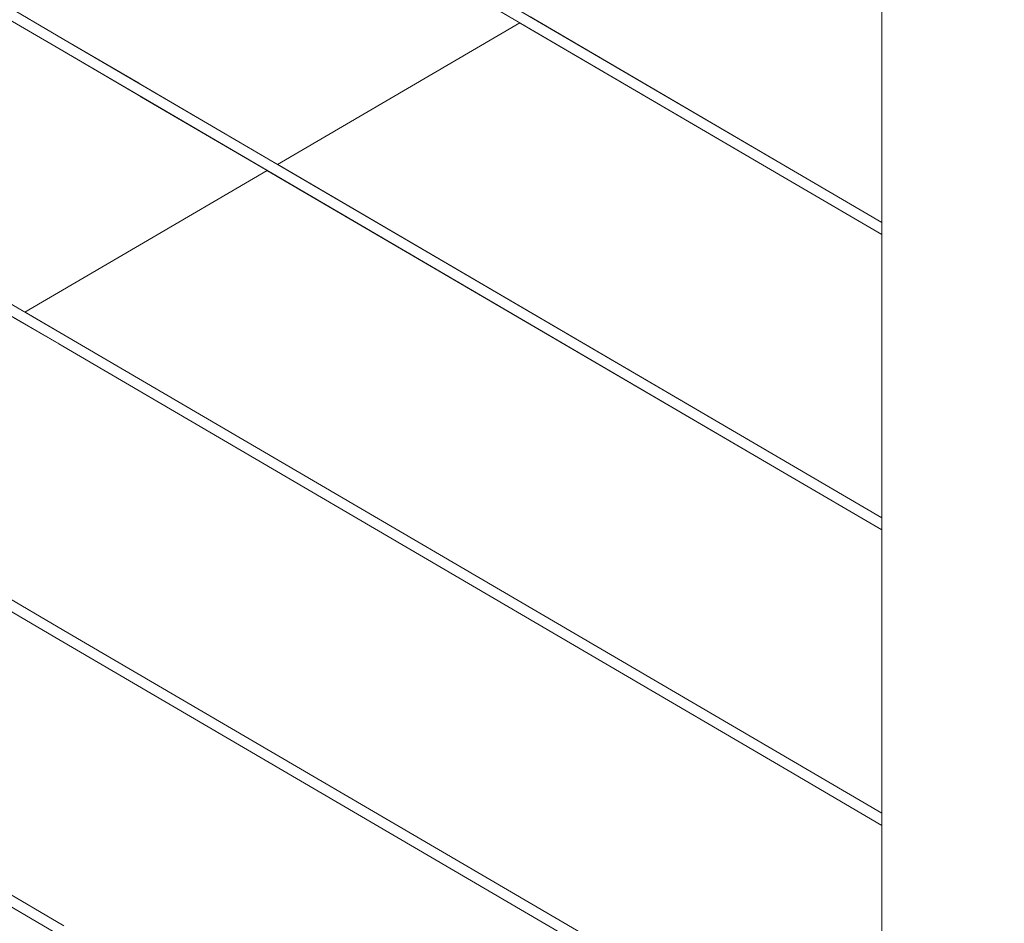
# Model space of a CAD drawing. Header units: millimetres. Extents: x -126680 to -83680, y 18016 to 39016.
# Tile 84 of 121: x -109725 to -109347, y 30888 to 31234. Entities that reach past the tile are written whole.
import ezdxf

# ---------------------------------------------------------------- set-up
doc = ezdxf.new("R2010")
doc.units = ezdxf.units.MM
doc.header["$MEASUREMENT"] = 0
doc.linetypes.add('Wipeout_Contour', pattern=[1000, 0, -1000])
doc.layers.add('Nowe_Konstrukcja - Schody', color=7, linetype='Continuous')
doc.layers.add('Nowe_Konstrukcja - Ściany zew', color=7, linetype='Continuous')
doc.layers.add('Nowe_Konstrukcja - Schody_Nr_pióra__101', color=250, linetype='Continuous', lineweight=13, true_color=0x333333)
doc.layers.add('Nowe_Konstrukcja - Schody_Nr_pióra__3', color=7, linetype='Continuous', lineweight=13)

msp = doc.modelspace()

# ---------------------------------------------------------------- wipeouts: each hides what was drawn before it
at = {"color": 254, "linetype": 'Wipeout_Contour', "lineweight": 0, "ltscale": 4085711.190507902}
msp.add_wipeout([(-109958.98, 30984.27), (-110019.94, 30948.64), (-109988.98, 30948.64), (-109988.98, 30888.64), (-110018.98, 30888.64), (-110018.98, 30785.01), (-109708.98, 30785.01), (-109708.98, 30725.01), (-109738.98, 30725.01), (-109738.98, 30621.37), (-109428.98, 30621.37), (-109428.98, 30561.37), (-109458.98, 30561.37), (-109458.98, 30457.73), (-109148.98, 30457.73), (-109148.98, 30397.73), (-109178.98, 30397.73), (-109178.98, 30294.1), (-108868.98, 30294.1), (-108868.98, 30234.1), (-108898.98, 30234.1), (-108898.98, 30130.46), (-108588.98, 30130.46), (-108588.98, 30070.46), (-108618.98, 30070.46), (-108618.98, 29966.83), (-108443.98, 29966.83), (-108443.98, 30143.41), (-108869.99, 30392.37), (-109149.99, 30556.01), (-109343.98, 30669.38), (-109343.98, 30457.74), (-109393.98, 30457.74), (-109393.98, 30698.6), (-109709.99, 30883.28), (-109920.89, 31006.53)], dxfattribs=at).dxf.layer = 'Nowe_Konstrukcja - Ściany zew'

# ---------------------------------------------------------------- next in the draw order: wipeouts: each hides what was drawn before it
at = {"color": 254, "linetype": 'Wipeout_Contour', "lineweight": 0, "ltscale": 569585.228645}
msp.add_wipeout([(-109823.92, 31063.2), (-109916.92, 31008.85), (-109708.98, 30887.33), (-109393.98, 30703.24), (-109393.98, 30811.94)], dxfattribs=at).dxf.layer = 'Nowe_Konstrukcja - Ściany zew'

# ---------------------------------------------------------------- next in the draw order: wipeouts: each hides what was drawn before it
at = {"color": 254, "linetype": 'Wipeout_Contour', "lineweight": 0, "ltscale": 455517.001151}
msp.add_wipeout([(-109726.96, 31119.87), (-109819.96, 31065.52), (-109393.98, 30816.57), (-109393.98, 30925.27)], dxfattribs=at).dxf.layer = 'Nowe_Konstrukcja - Ściany zew'

# ---------------------------------------------------------------- next in the draw order: wipeouts: each hides what was drawn before it
at = {"color": 254, "linetype": 'Wipeout_Contour', "lineweight": 0, "ltscale": 569438.946021}
msp.add_wipeout([(-109722.99, 31122.18), (-109393.98, 30929.9), (-109393.98, 31038.6), (-109629.99, 31176.53), (-109678.98, 31147.9)], dxfattribs=at).dxf.layer = 'Nowe_Konstrukcja - Ściany zew'

# ---------------------------------------------------------------- next in the draw order: wipeouts: each hides what was drawn before it
at = {"color": 254, "linetype": 'Wipeout_Contour', "lineweight": 0, "ltscale": 456523.2543}
msp.add_wipeout([(-109709.99, 30883.28), (-109709.69, 30883.79), (-109989.69, 31047.43), (-109989.99, 31046.92)], dxfattribs=at).dxf.layer = 'Nowe_Konstrukcja - Schody'
at = {"color": 254, "linetype": 'Wipeout_Contour', "lineweight": 0, "ltscale": 455329.57522}
msp.add_wipeout([(-109626.03, 31178.85), (-109393.98, 31043.24), (-109393.98, 31151.94), (-109533.03, 31233.2)], dxfattribs=at).dxf.layer = 'Nowe_Konstrukcja - Ściany zew'

# ---------------------------------------------------------------- next in the draw order: wipeouts: each hides what was drawn before it
at = {"color": 254, "linetype": 'Wipeout_Contour', "lineweight": 0, "ltscale": 456520.826703}
msp.add_wipeout([(-109988.27, 31049.87), (-109988.98, 31048.65), (-109708.98, 30885.01), (-109708.27, 30886.23)], dxfattribs=at).dxf.layer = 'Nowe_Konstrukcja - Schody'
at = {"color": 254, "linetype": 'Wipeout_Contour', "lineweight": 0, "ltscale": 455236.559387}
msp.add_wipeout([(-109529.07, 31235.52), (-109393.98, 31156.57), (-109393.98, 31265.27), (-109436.07, 31289.87)], dxfattribs=at).dxf.layer = 'Nowe_Konstrukcja - Ściany zew'

# ---------------------------------------------------------------- next in the draw order: wipeouts: each hides what was drawn before it
at = {"color": 254, "linetype": 'Wipeout_Contour', "lineweight": 0, "ltscale": 454683.805374}
msp.add_wipeout([(-109393.98, 30457.74), (-109343.98, 30457.74), (-109343.98, 31486.31), (-109393.98, 31486.31)], dxfattribs=at).dxf.layer = 'Nowe_Konstrukcja - Schody'
at = {"color": 254, "linetype": 'Wipeout_Contour', "lineweight": 0, "ltscale": 456519.821206}
msp.add_wipeout([(-109987.97, 31050.37), (-109988.27, 31049.87), (-109708.27, 30886.23), (-109707.97, 30886.74)], dxfattribs=at).dxf.layer = 'Nowe_Konstrukcja - Schody'

# ---------------------------------------------------------------- next in the draw order: wipeouts: each hides what was drawn before it
at = {"color": 254, "linetype": 'Wipeout_Contour', "lineweight": 0, "ltscale": 455390.686116}
msp.add_wipeout([(-109709.69, 30997.12), (-109709.99, 30996.62), (-109429.99, 30832.98), (-109429.69, 30833.49)], dxfattribs=at).dxf.layer = 'Nowe_Konstrukcja - Schody'

# ---------------------------------------------------------------- next in the draw order: wipeouts: each hides what was drawn before it
at = {"color": 254, "linetype": 'Wipeout_Contour', "lineweight": 0, "ltscale": 455388.260774}
msp.add_wipeout([(-109428.98, 30834.71), (-109428.27, 30835.93), (-109708.27, 30999.56), (-109708.98, 30998.34)], dxfattribs=at).dxf.layer = 'Nowe_Konstrukcja - Schody'

# ---------------------------------------------------------------- next in the draw order: wipeouts: each hides what was drawn before it
at = {"color": 254, "linetype": 'Wipeout_Contour', "lineweight": 0, "ltscale": 455387.256205}
msp.add_wipeout([(-109428.27, 30835.93), (-109427.97, 30836.43), (-109707.97, 31000.07), (-109708.27, 30999.56)], dxfattribs=at).dxf.layer = 'Nowe_Konstrukcja - Schody'

# ---------------------------------------------------------------- next in the draw order: wipeouts: each hides what was drawn before it
at = {"color": 254, "linetype": 'Wipeout_Contour', "lineweight": 0, "ltscale": 456646.458489}
msp.add_wipeout([(-109709.99, 30996.62), (-109709.69, 30997.12), (-109989.69, 31160.76), (-109989.99, 31160.25)], dxfattribs=at).dxf.layer = 'Nowe_Konstrukcja - Schody'
at = {"color": 254, "linetype": 'Wipeout_Contour', "lineweight": 0, "ltscale": 454805.601366}
msp.add_wipeout([(-109429.99, 30946.31), (-109393.98, 30925.27), (-109393.98, 30925.95), (-109429.69, 30946.82)], dxfattribs=at).dxf.layer = 'Nowe_Konstrukcja - Schody'

# ---------------------------------------------------------------- next in the draw order: wipeouts: each hides what was drawn before it
at = {"color": 254, "linetype": 'Wipeout_Contour', "lineweight": 0, "ltscale": 456644.039824}
msp.add_wipeout([(-109988.27, 31163.2), (-109988.98, 31161.98), (-109708.98, 30998.34), (-109708.27, 30999.56)], dxfattribs=at).dxf.layer = 'Nowe_Konstrukcja - Schody'
at = {"color": 254, "linetype": 'Wipeout_Contour', "lineweight": 0, "ltscale": 454805.927746}
msp.add_wipeout([(-109428.98, 30948.04), (-109393.98, 30927.59), (-109393.98, 30929.22), (-109428.27, 30949.26)], dxfattribs=at).dxf.layer = 'Nowe_Konstrukcja - Schody'

# ---------------------------------------------------------------- next in the draw order: wipeouts: each hides what was drawn before it
at = {"color": 254, "linetype": 'Wipeout_Contour', "lineweight": 0, "ltscale": 456643.038027}
msp.add_wipeout([(-109987.97, 31163.71), (-109988.27, 31163.2), (-109708.27, 30999.56), (-109707.97, 31000.07)], dxfattribs=at).dxf.layer = 'Nowe_Konstrukcja - Schody'
at = {"color": 254, "linetype": 'Wipeout_Contour', "lineweight": 0, "ltscale": 454806.042569}
msp.add_wipeout([(-109428.27, 30949.26), (-109393.98, 30929.22), (-109393.98, 30929.9), (-109427.97, 30949.77)], dxfattribs=at).dxf.layer = 'Nowe_Konstrukcja - Schody'

# ---------------------------------------------------------------- next in the draw order: wipeouts: each hides what was drawn before it
at = {"color": 254, "linetype": 'Wipeout_Contour', "lineweight": 0, "ltscale": 455513.996384}
msp.add_wipeout([(-109709.69, 31110.46), (-109709.99, 31109.95), (-109429.99, 30946.31), (-109429.69, 30946.82)], dxfattribs=at).dxf.layer = 'Nowe_Konstrukcja - Schody'

# ---------------------------------------------------------------- next in the draw order: wipeouts: each hides what was drawn before it
at = {"color": 254, "linetype": 'Wipeout_Contour', "lineweight": 0, "ltscale": 455511.579997}
msp.add_wipeout([(-109428.98, 30948.04), (-109428.27, 30949.26), (-109708.27, 31112.9), (-109708.98, 31111.68)], dxfattribs=at).dxf.layer = 'Nowe_Konstrukcja - Schody'

# ---------------------------------------------------------------- next in the draw order: linework, layer by layer
at = {"layer": 'Nowe_Konstrukcja - Schody_Nr_pióra__101', "color": 250, "linetype": 'Continuous', "lineweight": 13, "true_color": 0x333333}
msp.add_line((-109393.98, 30925.27), (-109429.99, 30946.31), dxfattribs=at)

# ---------------------------------------------------------------- next in the draw order: wipeouts: each hides what was drawn before it
at = {"color": 254, "linetype": 'Wipeout_Contour', "lineweight": 0, "ltscale": 455510.579137}
msp.add_wipeout([(-109428.27, 30949.26), (-109427.97, 30949.77), (-109707.97, 31113.4), (-109708.27, 31112.9)], dxfattribs=at).dxf.layer = 'Nowe_Konstrukcja - Schody'

# ---------------------------------------------------------------- next in the draw order: linework, layer by layer
at = {"layer": 'Nowe_Konstrukcja - Schody_Nr_pióra__101', "color": 250, "linetype": 'Continuous', "lineweight": 13, "true_color": 0x333333}
for p, q in [((-109709.99, 30883.28), (-109989.99, 31046.92)), ((-109707.97, 30886.74), (-109987.97, 31050.37)), ((-109427.97, 30836.43), (-109707.97, 31000.07)), ((-109429.99, 30832.98), (-109709.99, 30996.62)), ((-109393.98, 30929.9), (-109427.97, 30949.77))]:
    msp.add_line(p, q, dxfattribs=at)

# ---------------------------------------------------------------- next in the draw order: wipeouts: each hides what was drawn before it
at = {"color": 254, "linetype": 'Wipeout_Contour', "lineweight": 0, "ltscale": 456770.07937}
msp.add_wipeout([(-109709.99, 31109.95), (-109709.69, 31110.46), (-109989.69, 31274.09), (-109989.99, 31273.59)], dxfattribs=at).dxf.layer = 'Nowe_Konstrukcja - Schody'
at = {"color": 254, "linetype": 'Wipeout_Contour', "lineweight": 0, "ltscale": 454929.154299}
msp.add_wipeout([(-109429.99, 31059.65), (-109393.98, 31038.6), (-109393.98, 31039.28), (-109429.69, 31060.15)], dxfattribs=at).dxf.layer = 'Nowe_Konstrukcja - Schody'

# ---------------------------------------------------------------- next in the draw order: wipeouts: each hides what was drawn before it
at = {"color": 254, "linetype": 'Wipeout_Contour', "lineweight": 0, "ltscale": 456767.669634}
msp.add_wipeout([(-109988.27, 31276.53), (-109988.98, 31275.31), (-109708.98, 31111.68), (-109708.27, 31112.9)], dxfattribs=at).dxf.layer = 'Nowe_Konstrukcja - Schody'
at = {"color": 254, "linetype": 'Wipeout_Contour', "lineweight": 0, "ltscale": 454929.490325}
msp.add_wipeout([(-109428.98, 31061.37), (-109393.98, 31040.92), (-109393.98, 31042.56), (-109428.27, 31062.59)], dxfattribs=at).dxf.layer = 'Nowe_Konstrukcja - Schody'

# ---------------------------------------------------------------- next in the draw order: wipeouts: each hides what was drawn before it
at = {"color": 254, "linetype": 'Wipeout_Contour', "lineweight": 0, "ltscale": 456766.671536}
msp.add_wipeout([(-109987.97, 31277.04), (-109988.27, 31276.53), (-109708.27, 31112.9), (-109707.97, 31113.4)], dxfattribs=at).dxf.layer = 'Nowe_Konstrukcja - Schody'
at = {"color": 254, "linetype": 'Wipeout_Contour', "lineweight": 0, "ltscale": 454929.609135}
msp.add_wipeout([(-109428.27, 31062.59), (-109393.98, 31042.56), (-109393.98, 31043.24), (-109427.97, 31063.1)], dxfattribs=at).dxf.layer = 'Nowe_Konstrukcja - Schody'

# ---------------------------------------------------------------- next in the draw order: wipeouts: each hides what was drawn before it
at = {"color": 254, "linetype": 'Wipeout_Contour', "lineweight": 0, "ltscale": 455637.724322}
msp.add_wipeout([(-109709.69, 31223.79), (-109709.99, 31223.28), (-109429.99, 31059.65), (-109429.69, 31060.15)], dxfattribs=at).dxf.layer = 'Nowe_Konstrukcja - Schody'

# ---------------------------------------------------------------- next in the draw order: wipeouts: each hides what was drawn before it
at = {"color": 254, "linetype": 'Wipeout_Contour', "lineweight": 0, "ltscale": 455635.316886}
msp.add_wipeout([(-109428.98, 31061.37), (-109428.27, 31062.59), (-109708.27, 31226.23), (-109708.98, 31225.01)], dxfattribs=at).dxf.layer = 'Nowe_Konstrukcja - Schody'

# ---------------------------------------------------------------- next in the draw order: linework, layer by layer
at = {"layer": 'Nowe_Konstrukcja - Schody_Nr_pióra__101', "color": 250, "linetype": 'Continuous', "lineweight": 13, "true_color": 0x333333}
msp.add_line((-109393.98, 31038.6), (-109429.99, 31059.65), dxfattribs=at)

# ---------------------------------------------------------------- next in the draw order: wipeouts: each hides what was drawn before it
at = {"color": 254, "linetype": 'Wipeout_Contour', "lineweight": 0, "ltscale": 455634.319735}
msp.add_wipeout([(-109428.27, 31062.59), (-109427.97, 31063.1), (-109707.97, 31226.74), (-109708.27, 31226.23)], dxfattribs=at).dxf.layer = 'Nowe_Konstrukcja - Schody'

# ---------------------------------------------------------------- next in the draw order: linework, layer by layer
at = {"layer": 'Nowe_Konstrukcja - Schody_Nr_pióra__101', "color": 250, "linetype": 'Continuous', "lineweight": 13, "true_color": 0x333333}
for p, q in [((-109427.97, 30949.77), (-109707.97, 31113.4)), ((-109429.99, 30946.31), (-109709.99, 31109.95)), ((-109393.98, 31043.24), (-109427.97, 31063.1))]:
    msp.add_line(p, q, dxfattribs=at)

# ---------------------------------------------------------------- next in the draw order: wipeouts: each hides what was drawn before it
at = {"color": 254, "linetype": 'Wipeout_Contour', "lineweight": 0, "ltscale": 456894.116604}
msp.add_wipeout([(-109709.99, 31223.28), (-109709.69, 31223.79), (-109989.69, 31387.43), (-109989.99, 31386.92)], dxfattribs=at).dxf.layer = 'Nowe_Konstrukcja - Schody'
at = {"color": 254, "linetype": 'Wipeout_Contour', "lineweight": 0, "ltscale": 455053.125298}
msp.add_wipeout([(-109429.99, 31172.98), (-109393.98, 31151.94), (-109393.98, 31152.61), (-109429.69, 31173.49)], dxfattribs=at).dxf.layer = 'Nowe_Konstrukcja - Schody'

# ---------------------------------------------------------------- next in the draw order: wipeouts: each hides what was drawn before it
at = {"color": 254, "linetype": 'Wipeout_Contour', "lineweight": 0, "ltscale": 456891.715795}
msp.add_wipeout([(-109988.27, 31389.87), (-109988.98, 31388.65), (-109708.98, 31225.01), (-109708.27, 31226.23)], dxfattribs=at).dxf.layer = 'Nowe_Konstrukcja - Schody'
at = {"color": 254, "linetype": 'Wipeout_Contour', "lineweight": 0, "ltscale": 455053.470973}
msp.add_wipeout([(-109428.98, 31174.71), (-109393.98, 31154.25), (-109393.98, 31155.89), (-109428.27, 31175.93)], dxfattribs=at).dxf.layer = 'Nowe_Konstrukcja - Schody'

# ---------------------------------------------------------------- next in the draw order: wipeouts: each hides what was drawn before it
at = {"color": 254, "linetype": 'Wipeout_Contour', "lineweight": 0, "ltscale": 456890.721394}
msp.add_wipeout([(-109987.97, 31390.37), (-109988.27, 31389.87), (-109708.27, 31226.23), (-109707.97, 31226.74)], dxfattribs=at).dxf.layer = 'Nowe_Konstrukcja - Schody'
at = {"color": 254, "linetype": 'Wipeout_Contour', "lineweight": 0, "ltscale": 455053.593772}
msp.add_wipeout([(-109428.27, 31175.93), (-109393.98, 31155.89), (-109393.98, 31156.57), (-109427.97, 31176.43)], dxfattribs=at).dxf.layer = 'Nowe_Konstrukcja - Schody'

# ---------------------------------------------------------------- next in the draw order: linework, layer by layer
at = {"layer": 'Nowe_Konstrukcja - Schody_Nr_pióra__101', "color": 250, "linetype": 'Continuous', "lineweight": 13, "true_color": 0x333333}
msp.add_line((-109393.98, 30457.74), (-109393.98, 31486.31), dxfattribs=at)

# ---------------------------------------------------------------- next in the draw order: wipeouts: each hides what was drawn before it
at = {"color": 254, "linetype": 'Wipeout_Contour', "lineweight": 0, "ltscale": 455761.86959}
msp.add_wipeout([(-109709.69, 31337.12), (-109709.99, 31336.62), (-109429.99, 31172.98), (-109429.69, 31173.49)], dxfattribs=at).dxf.layer = 'Nowe_Konstrukcja - Schody'

# ---------------------------------------------------------------- next in the draw order: wipeouts: each hides what was drawn before it
at = {"color": 254, "linetype": 'Wipeout_Contour', "lineweight": 0, "ltscale": 455759.471103}
msp.add_wipeout([(-109428.98, 31174.71), (-109428.27, 31175.93), (-109708.27, 31339.56), (-109708.98, 31338.34)], dxfattribs=at).dxf.layer = 'Nowe_Konstrukcja - Schody'

# ---------------------------------------------------------------- next in the draw order: linework, layer by layer
at = {"layer": 'Nowe_Konstrukcja - Schody_Nr_pióra__101', "color": 250, "linetype": 'Continuous', "lineweight": 13, "true_color": 0x333333}
msp.add_line((-109393.98, 31151.94), (-109429.99, 31172.98), dxfattribs=at)

# ---------------------------------------------------------------- next in the draw order: wipeouts: each hides what was drawn before it
at = {"color": 254, "linetype": 'Wipeout_Contour', "lineweight": 0, "ltscale": 455758.477658}
msp.add_wipeout([(-109428.27, 31175.93), (-109427.97, 31176.43), (-109707.97, 31340.07), (-109708.27, 31339.56)], dxfattribs=at).dxf.layer = 'Nowe_Konstrukcja - Schody'

# ---------------------------------------------------------------- next in the draw order: linework, layer by layer
at = {"layer": 'Nowe_Konstrukcja - Schody_Nr_pióra__101', "color": 250, "linetype": 'Continuous', "lineweight": 13, "true_color": 0x333333}
msp.add_line((-109393.98, 31156.57), (-109427.97, 31176.43), dxfattribs=at)

# ---------------------------------------------------------------- next in the draw order: wipeouts: each hides what was drawn before it
at = {"color": 254, "linetype": 'Wipeout_Contour', "lineweight": 0, "ltscale": 570972.28773}
msp.add_wipeout([(-109783.46, 31379.55), (-109958.98, 31379.55), (-109958.98, 31373.43), (-109678.98, 31209.79), (-109678.98, 31318.49)], dxfattribs=at).dxf.layer = 'Nowe_Konstrukcja - Schody'

# ---------------------------------------------------------------- next in the draw order: wipeouts: each hides what was drawn before it
at = {"color": 254, "linetype": 'Wipeout_Contour', "lineweight": 0, "ltscale": 570761.436851}
msp.add_wipeout([(-109958.98, 31368.8), (-109958.98, 31260.1), (-109722.99, 31122.18), (-109678.98, 31147.9), (-109678.98, 31205.16)], dxfattribs=at).dxf.layer = 'Nowe_Konstrukcja - Schody'

# ---------------------------------------------------------------- next in the draw order: linework, layer by layer
at = {"layer": 'Nowe_Konstrukcja - Schody_Nr_pióra__101', "color": 250, "linetype": 'Continuous', "lineweight": 13, "true_color": 0x333333}
for p, q in [((-109707.97, 31226.74), (-109987.97, 31390.37)), ((-109709.99, 31223.28), (-109989.99, 31386.92)), ((-109707.97, 31113.4), (-109987.97, 31277.04)), ((-109709.99, 31109.95), (-109989.99, 31273.59)), ((-109707.97, 31000.07), (-109987.97, 31163.71)), ((-109709.99, 30996.62), (-109989.99, 31160.25))]:
    msp.add_line(p, q, dxfattribs=at)

# ---------------------------------------------------------------- next in the draw order: wipeouts: each hides what was drawn before it
at = {"color": 254, "linetype": 'Wipeout_Contour', "lineweight": 0, "ltscale": 342024.173983}
msp.add_wipeout([(-109678.98, 31205.16), (-109678.98, 31147.9), (-109629.99, 31176.53)], dxfattribs=at).dxf.layer = 'Nowe_Konstrukcja - Schody'

# ---------------------------------------------------------------- next in the draw order: linework, layer by layer
at = {"layer": 'Nowe_Konstrukcja - Schody_Nr_pióra__3', "color": 7, "linetype": 'Continuous', "lineweight": 13}
for p, q in [((-109678.98, 31147.9), (-109629.99, 31176.53)), ((-109722.99, 31122.18), (-109678.98, 31147.9))]:
    msp.add_line(p, q, dxfattribs=at)

# ---------------------------------------------------------------- next in the draw order: wipeouts: each hides what was drawn before it
at = {"color": 254, "linetype": 'Wipeout_Contour', "lineweight": 0, "ltscale": 455967.81481}
msp.add_wipeout([(-109533.03, 31233.2), (-109678.98, 31318.49), (-109678.98, 31209.79), (-109626.03, 31178.85)], dxfattribs=at).dxf.layer = 'Nowe_Konstrukcja - Schody'

# ---------------------------------------------------------------- next in the draw order: linework, layer by layer
at = {"layer": 'Nowe_Konstrukcja - Schody_Nr_pióra__101', "color": 250, "linetype": 'Continuous', "lineweight": 13, "true_color": 0x333333}
for p, q in [((-109427.97, 31176.43), (-109707.97, 31340.07)), ((-109429.99, 31172.98), (-109709.99, 31336.62)), ((-109427.97, 31063.1), (-109707.97, 31226.74)), ((-109429.99, 31059.65), (-109709.99, 31223.28))]:
    msp.add_line(p, q, dxfattribs=at)
at = {"layer": 'Nowe_Konstrukcja - Schody_Nr_pióra__3', "color": 7, "linetype": 'Continuous', "lineweight": 13}
msp.add_line((-109626.03, 31178.85), (-109533.03, 31233.2), dxfattribs=at)

doc.saveas('drawing.dxf')
